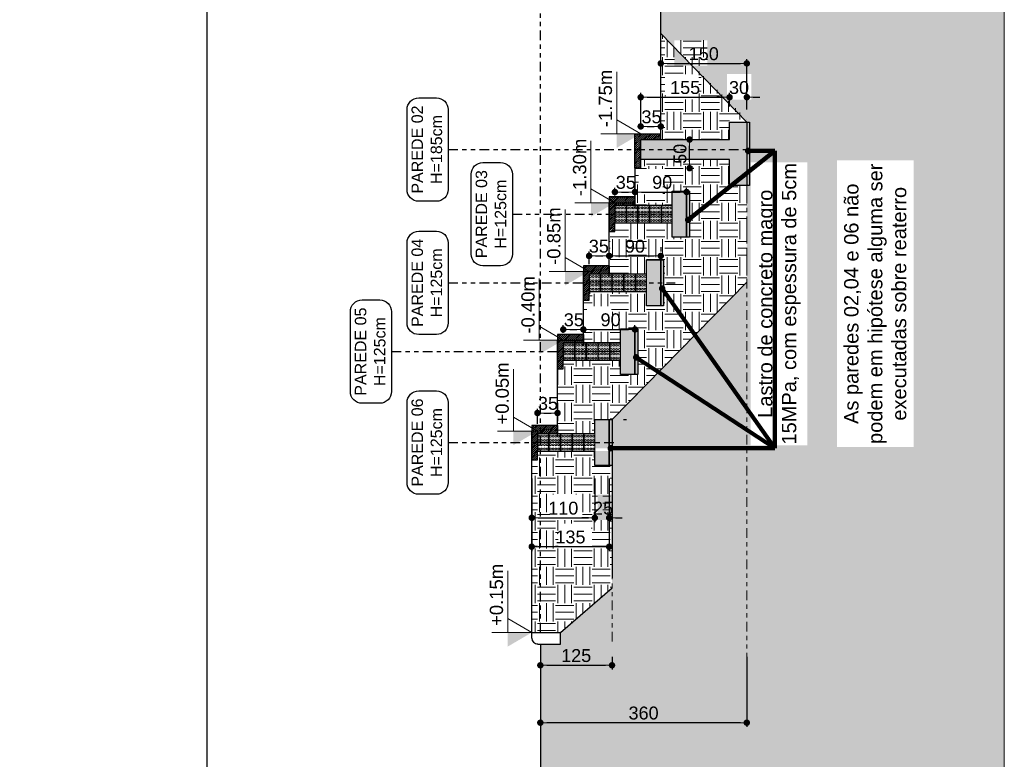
# Model space of a CAD drawing. Header units: millimetres. Extents: x 83 to 471, y -739 to 93.
# Tile 100 of 185: x 172 to 195, y -422 to -405. Entities that reach past the tile are written whole.
import ezdxf

# ---------------------------------------------------------------- set-up
doc = ezdxf.new("R2010")
doc.units = ezdxf.units.MM
doc.linetypes.add('CYPE_RAYAPUNTOPUNTO', pattern=[0.45, 0.225, -0.075, 0, -0.075, 0, -0.075])
for name, color, linetype, lineweight in [('.', 7, 'Continuous', 5), ('__MAGNUS.Cota', 30, 'Continuous', 9), ('CORTE - RAMPA', 7, 'Continuous', 0), ('CORTE_COTAS_DAS_PLANTAS', 7, 'Continuous', 9), ('COTAS', 250, 'Continuous', 5), ('FUN_COTAS', 7, 'Continuous', 0), ('PECA_COMPLETA', 7, 'Continuous', 0), ('VIG_HATCH', 7, 'Continuous', 0)]:
    doc.layers.add(name, color=color, linetype=linetype, lineweight=lineweight)
doc.styles.add('Arial', font='arial.ttf')
doc.dimstyles.new('Copy of UM_75.000000', dxfattribs={"dimtxt": 0.3, "dimasz": 0.15, "dimexe": 0.1, "dimexo": 0.3, "dimgap": 0.07, "dimtad": 1, "dimdec": 0, "dimlfac": 75, "dimzin": 0, "dimdsep": 46, "dimtxsty": 'Arial', "dimblk": 'DOT', "dimcen": 0.09, "dimdle": 0.1, "dimclrd": 30, "dimclre": 30, "dimclrt": 7, "dimadec": 1, "dimazin": 2, "dimtfac": 1, "dimtdec": 0, "dimtofl": 0, "dimtmove": 0, "dimatfit": 3, "dimldrblk": 'DOT', "dimfxl": 1, "dimtolj": 1, "dimarcsym": 0})

# ---------------------------------------------------------------- blocks, each defined once
blk = doc.blocks.new('_DOT')
at = {"layer": '__MAGNUS.Cota', "linetype": 'ByBlock'}
blk.add_line((-0.5, 0), (-1, 0), dxfattribs=at)
at = {"layer": '__MAGNUS.Cota', "linetype": 'ByBlock', "const_width": 0.5}
blk.add_lwpolyline([(-0.25, 0, 1), (0.25, 0, 1)], format="xyb", close=True, dxfattribs=at)
blk = doc.blocks.new('*D5166')
at = {"color": 30, "lineweight": -2}
for p, q in [((7.742, 13.408), (7.742, 13.113)), ((9.408, 13.408), (9.408, 13.113)), ((7.892, 13.213), (9.258, 13.213))]:
    blk.add_line(p, q, dxfattribs=at)
at = {"layer": 'Defpoints', "color": 0}
for p in [(7.742, 13.708), (9.408, 13.708), (9.408, 13.213)]:
    blk.add_point(p, dxfattribs=at)
at = {"color": 30, "linetype": 'ByBlock', "lineweight": -2, "xscale": 0.15, "yscale": 0.15, "zscale": 0.15, "rotation": 180}
blk.add_blockref('_DOT', (7.742, 13.213), dxfattribs=at)
at = {"color": 30, "linetype": 'ByBlock', "lineweight": -2, "xscale": 0.15, "yscale": 0.15, "zscale": 0.15}
blk.add_blockref('_DOT', (9.408, 13.213), dxfattribs=at)
at = {"color": 7, "insert": (8.575, 13.437), "char_height": 0.3, "attachment_point": 5, "style": 'Arial'}
blk.add_mtext('\\A1;125', dxfattribs=at)
blk = doc.blocks.new('*D5167')
at = {"color": 30, "lineweight": -2}
for p, q in [((7.742, 13.408), (7.742, 11.778)), ((12.542, 13.408), (12.542, 11.778)), ((12.392, 11.878), (7.892, 11.878))]:
    blk.add_line(p, q, dxfattribs=at)
at = {"layer": 'Defpoints', "color": 0}
for p in [(7.742, 13.708), (12.542, 13.708), (7.742, 11.878)]:
    blk.add_point(p, dxfattribs=at)
at = {"color": 30, "linetype": 'ByBlock', "lineweight": -2, "xscale": 0.15, "yscale": 0.15, "zscale": 0.15, "rotation": 180}
blk.add_blockref('_DOT', (7.742, 11.878), dxfattribs=at)
at = {"color": 30, "linetype": 'ByBlock', "lineweight": -2, "xscale": 0.15, "yscale": 0.15, "zscale": 0.15}
blk.add_blockref('_DOT', (12.542, 11.878), dxfattribs=at)
at = {"color": 7, "insert": (10.142, 12.101), "char_height": 0.3, "attachment_point": 5, "style": 'Arial'}
blk.add_mtext('\\A1;360', dxfattribs=at)
blk = doc.blocks.new('*D5168')
at = {"layer": 'COTAS', "color": 30, "lineweight": -2}
for p, q in [((7.542, 17.56), (7.542, 16.543)), ((9.008, 17.56), (9.008, 16.543)), ((7.692, 16.643), (8.858, 16.643))]:
    blk.add_line(p, q, dxfattribs=at)
at = {"layer": 'Defpoints', "color": 0}
for p in [(7.542, 17.86), (9.008, 17.86), (9.008, 16.643)]:
    blk.add_point(p, dxfattribs=at)
at = {"layer": 'COTAS', "color": 30, "linetype": 'ByBlock', "lineweight": -2, "xscale": 0.15, "yscale": 0.15, "zscale": 0.15, "rotation": 180}
blk.add_blockref('_DOT', (7.542, 16.643), dxfattribs=at)
at = {"layer": 'COTAS', "color": 30, "linetype": 'ByBlock', "lineweight": -2, "xscale": 0.15, "yscale": 0.15, "zscale": 0.15}
blk.add_blockref('_DOT', (9.008, 16.643), dxfattribs=at)
at = {"layer": 'COTAS', "color": 7, "insert": (8.275, 16.866), "char_height": 0.3, "attachment_point": 5, "style": 'Arial'}
blk.add_mtext('\\A1;110', dxfattribs=at)
blk = doc.blocks.new('*D5169')
at = {"layer": 'COTAS', "color": 30, "lineweight": -2}
for p, q in [((9.008, 17.56), (9.008, 16.543)), ((9.342, 17.56), (9.342, 16.543)), ((8.858, 16.643), (8.708, 16.643)), ((9.492, 16.643), (9.642, 16.643))]:
    blk.add_line(p, q, dxfattribs=at)
at = {"layer": 'Defpoints', "color": 0}
for p in [(9.008, 17.86), (9.342, 17.86), (9.342, 16.643)]:
    blk.add_point(p, dxfattribs=at)
at = {"layer": 'COTAS', "color": 30, "linetype": 'ByBlock', "lineweight": -2, "xscale": 0.15, "yscale": 0.15, "zscale": 0.15}
blk.add_blockref('_DOT', (9.008, 16.643), dxfattribs=at)
at = {"layer": 'COTAS', "color": 30, "linetype": 'ByBlock', "lineweight": -2, "xscale": 0.15, "yscale": 0.15, "zscale": 0.15, "rotation": 180}
blk.add_blockref('_DOT', (9.342, 16.643), dxfattribs=at)
at = {"layer": 'COTAS', "color": 7, "insert": (9.2, 16.866), "char_height": 0.3, "attachment_point": 5, "style": 'Arial'}
blk.add_mtext('\\A1;25', dxfattribs=at)
blk = doc.blocks.new('*D5170')
at = {"layer": 'COTAS', "color": 30, "lineweight": -2}
for p, q in [((10.075, 25.741), (10.075, 26.525)), ((10.225, 26.425), (11.992, 26.425)), ((12.142, 26.208), (12.142, 26.525))]:
    blk.add_line(p, q, dxfattribs=at)
at = {"layer": 'Defpoints', "color": 0}
for p in [(12.142, 26.425), (12.142, 25.908), (10.075, 25.441)]:
    blk.add_point(p, dxfattribs=at)
at = {"layer": 'COTAS', "color": 30, "linetype": 'ByBlock', "lineweight": -2, "xscale": 0.15, "yscale": 0.15, "zscale": 0.15, "rotation": 180}
blk.add_blockref('_DOT', (10.075, 26.425), dxfattribs=at)
at = {"layer": 'COTAS', "color": 30, "linetype": 'ByBlock', "lineweight": -2, "xscale": 0.15, "yscale": 0.15, "zscale": 0.15}
blk.add_blockref('_DOT', (12.142, 26.425), dxfattribs=at)
at = {"layer": 'COTAS', "color": 7, "insert": (11.108, 26.648), "char_height": 0.3, "attachment_point": 5, "style": 'Arial'}
blk.add_mtext('\\A1;155', dxfattribs=at)
blk = doc.blocks.new('*D5171')
at = {"layer": 'COTAS', "color": 30, "lineweight": -2}
for p, q in [((11.992, 26.425), (11.842, 26.425)), ((12.142, 26.208), (12.142, 26.525)), ((12.542, 26.141), (12.542, 26.525)), ((12.692, 26.425), (12.842, 26.425))]:
    blk.add_line(p, q, dxfattribs=at)
at = {"layer": 'Defpoints', "color": 0}
for p in [(12.542, 26.425), (12.142, 25.908), (12.542, 25.841)]:
    blk.add_point(p, dxfattribs=at)
at = {"layer": 'COTAS', "color": 30, "linetype": 'ByBlock', "lineweight": -2, "xscale": 0.15, "yscale": 0.15, "zscale": 0.15}
blk.add_blockref('_DOT', (12.142, 26.425), dxfattribs=at)
at = {"layer": 'COTAS', "color": 30, "linetype": 'ByBlock', "lineweight": -2, "xscale": 0.15, "yscale": 0.15, "zscale": 0.15, "rotation": 180}
blk.add_blockref('_DOT', (12.542, 26.425), dxfattribs=at)
at = {"layer": 'COTAS', "color": 7, "insert": (12.361, 26.648), "char_height": 0.3, "attachment_point": 5, "style": 'Arial'}
blk.add_mtext('\\A1;30', dxfattribs=at)
blk = doc.blocks.new('*D5172')
at = {"layer": 'COTAS', "color": 30, "lineweight": -2}
for p, q in [((10.542, 27.161), (10.542, 27.312)), ((12.542, 26.141), (12.542, 27.312)), ((10.692, 27.212), (12.392, 27.212))]:
    blk.add_line(p, q, dxfattribs=at)
at = {"layer": 'Defpoints', "color": 0}
for p in [(12.542, 27.212), (10.542, 26.861), (12.542, 25.841)]:
    blk.add_point(p, dxfattribs=at)
at = {"layer": 'COTAS', "color": 30, "linetype": 'ByBlock', "lineweight": -2, "xscale": 0.15, "yscale": 0.15, "zscale": 0.15, "rotation": 180}
blk.add_blockref('_DOT', (10.542, 27.212), dxfattribs=at)
at = {"layer": 'COTAS', "color": 30, "linetype": 'ByBlock', "lineweight": -2, "xscale": 0.15, "yscale": 0.15, "zscale": 0.15}
blk.add_blockref('_DOT', (12.542, 27.212), dxfattribs=at)
at = {"layer": 'COTAS', "color": 7, "insert": (11.542, 27.435), "char_height": 0.3, "attachment_point": 5, "style": 'Arial'}
blk.add_mtext('\\A1;150', dxfattribs=at)
blk = doc.blocks.new('*D5173')
at = {"layer": 'COTAS', "color": 30, "lineweight": -2}
for p, q in [((9.342, 17.56), (9.342, 15.871)), ((7.542, 17.16), (7.542, 15.871)), ((9.192, 15.971), (7.692, 15.971))]:
    blk.add_line(p, q, dxfattribs=at)
at = {"layer": 'Defpoints', "color": 0}
for p in [(9.342, 17.86), (7.542, 17.46), (7.542, 15.971)]:
    blk.add_point(p, dxfattribs=at)
at = {"layer": 'COTAS', "color": 30, "linetype": 'ByBlock', "lineweight": -2, "xscale": 0.15, "yscale": 0.15, "zscale": 0.15, "rotation": 180}
blk.add_blockref('_DOT', (7.542, 15.971), dxfattribs=at)
at = {"layer": 'COTAS', "color": 30, "linetype": 'ByBlock', "lineweight": -2, "xscale": 0.15, "yscale": 0.15, "zscale": 0.15}
blk.add_blockref('_DOT', (9.342, 15.971), dxfattribs=at)
at = {"layer": 'COTAS', "color": 7, "insert": (8.442, 16.195), "char_height": 0.3, "attachment_point": 5, "style": 'Arial'}
blk.add_mtext('\\A1;135', dxfattribs=at)
blk = doc.blocks.new('*D5174')
at = {"layer": 'COTAS', "color": 30, "lineweight": -2}
for p, q in [((9.942, 24.138), (9.942, 24.32)), ((11.142, 24.138), (11.142, 24.32)), ((10.092, 24.22), (10.992, 24.22))]:
    blk.add_line(p, q, dxfattribs=at)
at = {"layer": 'Defpoints', "color": 0}
for p in [(11.142, 24.22), (9.942, 23.838), (11.142, 23.838)]:
    blk.add_point(p, dxfattribs=at)
at = {"layer": 'COTAS', "color": 30, "linetype": 'ByBlock', "lineweight": -2, "xscale": 0.15, "yscale": 0.15, "zscale": 0.15, "rotation": 180}
blk.add_blockref('_DOT', (9.942, 24.22), dxfattribs=at)
at = {"layer": 'COTAS', "color": 30, "linetype": 'ByBlock', "lineweight": -2, "xscale": 0.15, "yscale": 0.15, "zscale": 0.15}
blk.add_blockref('_DOT', (11.142, 24.22), dxfattribs=at)
at = {"layer": 'COTAS', "color": 7, "insert": (10.575, 24.443), "char_height": 0.3, "attachment_point": 5, "style": 'Arial'}
blk.add_mtext('\\A1;90', dxfattribs=at)
blk = doc.blocks.new('*D5175')
at = {"layer": 'COTAS', "color": 30, "lineweight": -2}
for p, q in [((8.742, 21.075), (8.742, 21.123)), ((9.942, 20.942), (9.942, 21.123)), ((8.892, 21.023), (9.792, 21.023))]:
    blk.add_line(p, q, dxfattribs=at)
at = {"layer": 'Defpoints', "color": 0}
for p in [(9.942, 21.023), (8.742, 20.775), (9.942, 20.642)]:
    blk.add_point(p, dxfattribs=at)
at = {"layer": 'COTAS', "color": 30, "linetype": 'ByBlock', "lineweight": -2, "xscale": 0.15, "yscale": 0.15, "zscale": 0.15, "rotation": 180}
blk.add_blockref('_DOT', (8.742, 21.023), dxfattribs=at)
at = {"layer": 'COTAS', "color": 30, "linetype": 'ByBlock', "lineweight": -2, "xscale": 0.15, "yscale": 0.15, "zscale": 0.15}
blk.add_blockref('_DOT', (9.942, 21.023), dxfattribs=at)
at = {"layer": 'COTAS', "color": 7, "insert": (9.375, 21.247), "char_height": 0.3, "attachment_point": 5, "style": 'Arial'}
blk.add_mtext('\\A1;90', dxfattribs=at)
blk = doc.blocks.new('*D5176')
at = {"layer": 'COTAS', "color": 30, "lineweight": -2}
for p, q in [((7.675, 18.827), (7.675, 19.18)), ((7.825, 19.08), (7.992, 19.08)), ((8.142, 18.827), (8.142, 19.18))]:
    blk.add_line(p, q, dxfattribs=at)
at = {"layer": 'Defpoints', "color": 0}
for p in [(8.142, 19.08), (7.675, 18.527), (8.142, 18.527)]:
    blk.add_point(p, dxfattribs=at)
at = {"layer": 'COTAS', "color": 30, "linetype": 'ByBlock', "lineweight": -2, "xscale": 0.15, "yscale": 0.15, "zscale": 0.15, "rotation": 180}
blk.add_blockref('_DOT', (7.675, 19.08), dxfattribs=at)
at = {"layer": 'COTAS', "color": 30, "linetype": 'ByBlock', "lineweight": -2, "xscale": 0.15, "yscale": 0.15, "zscale": 0.15}
blk.add_blockref('_DOT', (8.142, 19.08), dxfattribs=at)
at = {"layer": 'COTAS', "color": 7, "insert": (7.92, 19.303), "char_height": 0.3, "attachment_point": 5, "style": 'Arial'}
blk.add_mtext('\\A1;35', dxfattribs=at)
blk = doc.blocks.new('*D5177')
at = {"layer": 'COTAS', "color": 30, "lineweight": -2}
for p, q in [((8.275, 20.942), (8.275, 21.123)), ((8.742, 21.075), (8.742, 21.123)), ((8.425, 21.023), (8.592, 21.023))]:
    blk.add_line(p, q, dxfattribs=at)
at = {"layer": 'Defpoints', "color": 0}
for p in [(8.742, 21.023), (8.275, 20.642), (8.742, 20.775)]:
    blk.add_point(p, dxfattribs=at)
at = {"layer": 'COTAS', "color": 30, "linetype": 'ByBlock', "lineweight": -2, "xscale": 0.15, "yscale": 0.15, "zscale": 0.15, "rotation": 180}
blk.add_blockref('_DOT', (8.275, 21.023), dxfattribs=at)
at = {"layer": 'COTAS', "color": 30, "linetype": 'ByBlock', "lineweight": -2, "xscale": 0.15, "yscale": 0.15, "zscale": 0.15}
blk.add_blockref('_DOT', (8.742, 21.023), dxfattribs=at)
at = {"layer": 'COTAS', "color": 7, "insert": (8.52, 21.247), "char_height": 0.3, "attachment_point": 5, "style": 'Arial'}
blk.add_mtext('\\A1;35', dxfattribs=at)
blk = doc.blocks.new('*D5178')
at = {"layer": 'COTAS', "color": 30, "lineweight": -2}
for p, q in [((8.875, 22.54), (8.875, 22.834)), ((9.025, 22.734), (9.192, 22.734)), ((9.342, 22.54), (9.342, 22.834))]:
    blk.add_line(p, q, dxfattribs=at)
at = {"layer": 'Defpoints', "color": 0}
for p in [(9.342, 22.734), (8.875, 22.24), (9.342, 22.24)]:
    blk.add_point(p, dxfattribs=at)
at = {"layer": 'COTAS', "color": 30, "linetype": 'ByBlock', "lineweight": -2, "xscale": 0.15, "yscale": 0.15, "zscale": 0.15, "rotation": 180}
blk.add_blockref('_DOT', (8.875, 22.734), dxfattribs=at)
at = {"layer": 'COTAS', "color": 30, "linetype": 'ByBlock', "lineweight": -2, "xscale": 0.15, "yscale": 0.15, "zscale": 0.15}
blk.add_blockref('_DOT', (9.342, 22.734), dxfattribs=at)
at = {"layer": 'COTAS', "color": 7, "insert": (9.102, 22.958), "char_height": 0.3, "attachment_point": 5, "style": 'Arial'}
blk.add_mtext('\\A1;35', dxfattribs=at)
blk = doc.blocks.new('*D5179')
at = {"layer": 'COTAS', "color": 30, "lineweight": -2}
for p, q in [((9.475, 24.138), (9.475, 24.32)), ((9.942, 24.271), (9.942, 24.32)), ((9.625, 24.22), (9.792, 24.22))]:
    blk.add_line(p, q, dxfattribs=at)
at = {"layer": 'Defpoints', "color": 0}
for p in [(9.942, 24.22), (9.475, 23.838), (9.942, 23.971)]:
    blk.add_point(p, dxfattribs=at)
at = {"layer": 'COTAS', "color": 30, "linetype": 'ByBlock', "lineweight": -2, "xscale": 0.15, "yscale": 0.15, "zscale": 0.15, "rotation": 180}
blk.add_blockref('_DOT', (9.475, 24.22), dxfattribs=at)
at = {"layer": 'COTAS', "color": 30, "linetype": 'ByBlock', "lineweight": -2, "xscale": 0.15, "yscale": 0.15, "zscale": 0.15}
blk.add_blockref('_DOT', (9.942, 24.22), dxfattribs=at)
at = {"layer": 'COTAS', "color": 7, "insert": (9.728, 24.443), "char_height": 0.3, "attachment_point": 5, "style": 'Arial'}
blk.add_mtext('\\A1;35', dxfattribs=at)
blk = doc.blocks.new('*D5180')
at = {"layer": 'COTAS', "color": 30, "lineweight": -2}
for p, q in [((10.075, 25.741), (10.075, 25.845)), ((10.225, 25.745), (10.392, 25.745)), ((10.542, 25.741), (10.542, 25.845))]:
    blk.add_line(p, q, dxfattribs=at)
at = {"layer": 'Defpoints', "color": 0}
for p in [(10.542, 25.745), (10.075, 25.441), (10.542, 25.441)]:
    blk.add_point(p, dxfattribs=at)
at = {"layer": 'COTAS', "color": 30, "linetype": 'ByBlock', "lineweight": -2, "xscale": 0.15, "yscale": 0.15, "zscale": 0.15, "rotation": 180}
blk.add_blockref('_DOT', (10.075, 25.745), dxfattribs=at)
at = {"layer": 'COTAS', "color": 30, "linetype": 'ByBlock', "lineweight": -2, "xscale": 0.15, "yscale": 0.15, "zscale": 0.15}
blk.add_blockref('_DOT', (10.542, 25.745), dxfattribs=at)
at = {"layer": 'COTAS', "color": 7, "insert": (10.326, 25.968), "char_height": 0.3, "attachment_point": 5, "style": 'Arial'}
blk.add_mtext('\\A1;35', dxfattribs=at)
blk = doc.blocks.new('*D5181')
at = {"layer": 'COTAS', "color": 30, "lineweight": -2}
for p, q in [((11.175, 25.441), (11.312, 25.441)), ((11.212, 24.925), (11.212, 25.291)), ((11.175, 24.775), (11.312, 24.775))]:
    blk.add_line(p, q, dxfattribs=at)
at = {"layer": 'Defpoints', "color": 0}
for p in [(10.875, 25.441), (11.212, 25.441), (10.875, 24.775)]:
    blk.add_point(p, dxfattribs=at)
at = {"layer": 'COTAS', "color": 30, "linetype": 'ByBlock', "lineweight": -2, "xscale": 0.15, "yscale": 0.15, "zscale": 0.15}
for p, rotation in [((11.212, 25.441), 90), ((11.212, 24.775), 270)]:
    blk.add_blockref('_DOT', p, dxfattribs=dict(at, rotation=rotation))
at = {"layer": 'COTAS', "color": 7, "insert": (10.989, 25.108), "char_height": 0.3, "attachment_point": 5, "rotation": 90, "style": 'Arial'}
blk.add_mtext('\\A1;50', dxfattribs=at)
blk = doc.blocks.new('G$C27B5013C')
at = {"lineweight": 5}
for p, q in [((-0.805, 0), (-0.805, -0.15)), ((-0.8, 0), (-0.8, -0.15)), ((-0.795, 0), (-0.795, -0.15)), ((-0.605, 0), (-0.605, -0.15)), ((-0.6, 0), (-0.6, -0.15)), ((-0.595, 0), (-0.595, -0.15)), ((-0.4, 0), (-0.4, -0.15)), ((-0.4, 0), (-0.4, -0.15)), ((-0.4, 0), (-0.4, -0.15)), ((-0.395, 0), (-0.395, -0.15)), ((-0.39, 0), (-0.39, -0.15)), ((-0.195, 0), (-0.195, -0.15)), ((-0.195, 0), (-0.195, -0.15)), ((-0.195, 0), (-0.195, -0.15)), ((-0.19, 0), (-0.19, -0.15)), ((-0.185, 0), (-0.185, -0.15)), ((-0.805, -0.15), (-0.805, -0.3)), ((-0.8, -0.15), (-0.8, -0.3)), ((-0.795, -0.15), (-0.795, -0.3)), ((-0.605, -0.15), (-0.605, -0.3)), ((-0.6, -0.15), (-0.6, -0.3)), ((-0.595, -0.15), (-0.595, -0.3)), ((-0.4, -0.15), (-0.4, -0.3)), ((-0.4, -0.15), (-0.4, -0.3)), ((-0.4, -0.15), (-0.4, -0.3)), ((-0.395, -0.15), (-0.395, -0.3)), ((-0.39, -0.15), (-0.39, -0.3)), ((-0.195, -0.15), (-0.195, -0.3)), ((-0.195, -0.15), (-0.195, -0.3)), ((-0.195, -0.15), (-0.195, -0.3)), ((-0.19, -0.15), (-0.19, -0.3)), ((-0.185, -0.15), (-0.185, -0.3))]:
    blk.add_line(p, q, dxfattribs=at)
for points in [[(-1, 0), (0, 0), (0, -0.15), (-1, -0.15)], [(-1, -0.15), (0, -0.15), (0, -0.3), (-1, -0.3)]]:
    blk.add_lwpolyline(points, close=True, dxfattribs=at)
for centre in [(-0.974, -0.038), (-0.974, -0.112), (-0.974, -0.188), (-0.927, -0.038), (-0.927, -0.112), (-0.927, -0.188), (-0.879, -0.038), (-0.879, -0.112), (-0.879, -0.188), (-0.831, -0.038), (-0.831, -0.112), (-0.831, -0.188), (-0.774, -0.038), (-0.774, -0.112), (-0.774, -0.188), (-0.727, -0.038), (-0.727, -0.112), (-0.727, -0.188), (-0.679, -0.038), (-0.679, -0.112), (-0.679, -0.188), (-0.631, -0.038), (-0.631, -0.112), (-0.631, -0.188), (-0.574, -0.038), (-0.574, -0.112), (-0.574, -0.188), (-0.527, -0.038), (-0.527, -0.112), (-0.527, -0.188), (-0.479, -0.038), (-0.479, -0.112), (-0.479, -0.188), (-0.431, -0.038), (-0.431, -0.112), (-0.431, -0.188), (-0.369, -0.038), (-0.369, -0.112), (-0.369, -0.188), (-0.322, -0.038), (-0.322, -0.112), (-0.322, -0.188), (-0.274, -0.038), (-0.274, -0.112), (-0.274, -0.188), (-0.226, -0.038), (-0.226, -0.112), (-0.226, -0.188), (-0.164, -0.038), (-0.164, -0.112), (-0.164, -0.188), (-0.117, -0.038), (-0.117, -0.112), (-0.117, -0.188), (-0.069, -0.038), (-0.069, -0.112), (-0.069, -0.188), (-0.021, -0.038), (-0.021, -0.112), (-0.021, -0.188), (-0.974, -0.262), (-0.927, -0.262), (-0.879, -0.262), (-0.831, -0.262), (-0.774, -0.262), (-0.727, -0.262), (-0.679, -0.262), (-0.631, -0.262), (-0.574, -0.262), (-0.527, -0.262), (-0.479, -0.262), (-0.431, -0.262), (-0.369, -0.262), (-0.322, -0.262), (-0.274, -0.262), (-0.226, -0.262), (-0.164, -0.262), (-0.117, -0.262), (-0.069, -0.262), (-0.021, -0.262)]:
    blk.add_circle(centre, 0.0164, dxfattribs=at)
blk = doc.blocks.new('G$CD2CF6E9E')
for p, q in [((0.35, 0.2), (0.35, 0.05)), ((1, 0.05), (1, 0.3)), ((1, 0.3), (1.25, 0.3)), ((1.25, 0.3), (1.25, -0.5)), ((0, -0.4), (0, -0.25)), ((1, -0.5), (1, -0.25)), ((1.25, -0.5), (1, -0.5))]:
    blk.add_line(p, q)
for points in [[(0.35, 0.2), (-0.1, 0.2), (-0.1, -0.4), (0, -0.4)], [(1, 0.05), (0, 0.05), (0, -0.25), (1, -0.25)]]:
    blk.add_lwpolyline(points)
blk.add_lwpolyline([(1.25, -0.5), (1.25, 0.3), (1.3, 0.3), (1.3, -0.5)], close=True)
blk.add_blockref('G$C27B5013C', (1, 0.05))
blk = doc.blocks.new('*D5182')
at = {"layer": 'COTAS', "color": 30, "lineweight": -2}
for p, q in [((10.542, 22.94), (10.542, 22.834)), ((9.342, 22.54), (9.342, 22.834)), ((9.492, 22.734), (10.392, 22.734))]:
    blk.add_line(p, q, dxfattribs=at)
at = {"layer": 'Defpoints', "color": 0}
for p in [(10.542, 22.734), (10.542, 22.64), (9.342, 22.24)]:
    blk.add_point(p, dxfattribs=at)
at = {"layer": 'COTAS', "color": 30, "linetype": 'ByBlock', "lineweight": -2, "xscale": 0.15, "yscale": 0.15, "zscale": 0.15, "rotation": 180}
blk.add_blockref('_DOT', (9.342, 22.734), dxfattribs=at)
at = {"layer": 'COTAS', "color": 30, "linetype": 'ByBlock', "lineweight": -2, "xscale": 0.15, "yscale": 0.15, "zscale": 0.15}
blk.add_blockref('_DOT', (10.542, 22.734), dxfattribs=at)
at = {"layer": 'COTAS', "color": 7, "insert": (9.942, 22.958), "char_height": 0.3, "attachment_point": 5, "style": 'Arial'}
blk.add_mtext('\\A1;90', dxfattribs=at)
blk = doc.blocks.new('G$C706CCFBA')
at = {"lineweight": 5}
for p, q in [((-1, 0), (-1, -0.15)), ((-0.805, 0), (-0.805, -0.15)), ((-0.8, 0), (-0.8, -0.15)), ((-0.795, 0), (-0.795, -0.15)), ((-0.605, 0), (-0.605, -0.15)), ((-0.6, 0), (-0.6, -0.15)), ((-0.595, 0), (-0.595, -0.15)), ((-0.4, 0), (-0.4, -0.15)), ((-0.4, 0), (-0.4, -0.15)), ((-0.395, 0), (-0.395, -0.15)), ((-0.39, 0), (-0.39, -0.15)), ((-0.195, 0), (-0.195, -0.15)), ((-0.195, 0), (-0.195, -0.15)), ((-0.19, 0), (-0.19, -0.15)), ((-0.185, 0), (-0.185, -0.15))]:
    blk.add_line(p, q, dxfattribs=at)
blk.add_lwpolyline([(-1, 0), (0, 0), (0, -0.15), (-1, -0.15)], close=True, dxfattribs=at)
for centre in [(-0.974, -0.038), (-0.974, -0.112), (-0.927, -0.038), (-0.927, -0.112), (-0.879, -0.038), (-0.879, -0.112), (-0.831, -0.038), (-0.831, -0.112), (-0.774, -0.038), (-0.774, -0.112), (-0.727, -0.038), (-0.727, -0.112), (-0.679, -0.038), (-0.679, -0.112), (-0.631, -0.038), (-0.631, -0.112), (-0.574, -0.038), (-0.574, -0.112), (-0.527, -0.038), (-0.527, -0.112), (-0.479, -0.038), (-0.479, -0.112), (-0.431, -0.038), (-0.431, -0.112), (-0.369, -0.038), (-0.369, -0.112), (-0.322, -0.038), (-0.322, -0.112), (-0.274, -0.038), (-0.274, -0.112), (-0.226, -0.038), (-0.226, -0.112), (-0.164, -0.038), (-0.164, -0.112), (-0.117, -0.038), (-0.117, -0.112), (-0.069, -0.038), (-0.069, -0.112), (-0.021, -0.038), (-0.021, -0.112)]:
    blk.add_circle(centre, 0.0164, dxfattribs=at)
blk = doc.blocks.new('G$C6823C163')
for p, q in [((1, 13.001), (1, 13.176)), ((1, 13.176), (1.25, 13.176)), ((1.25, 13.176), (1.25, 12.626)), ((1, 12.626), (1, 12.801)), ((1.25, 12.626), (1, 12.626)), ((1, 5.601), (1, 5.776)), ((1, 5.776), (1.25, 5.776)), ((1.25, 5.776), (1.25, 5.226)), ((1, 5.226), (1, 5.401)), ((1.25, 5.226), (1, 5.226))]:
    blk.add_line(p, q)
for points in [[(0.35, 13.201), (-0.1, 13.201), (-0.1, 12.601), (0.35, 12.601)], [(1, 13.051), (0, 13.051), (0, 12.751), (1, 12.751)], [(0.35, 5.801), (-0.1, 5.801), (-0.1, 5.201), (0.35, 5.201)], [(1, 5.651), (0, 5.651), (0, 5.351), (1, 5.351)]]:
    blk.add_lwpolyline(points)
for points in [[(1.25, 12.626), (1.25, 13.176), (1.3, 13.176), (1.3, 12.626)], [(1.25, 5.226), (1.25, 5.776), (1.3, 5.776), (1.3, 5.226)], [(1.85, -0.8), (1.55, -0.8), (1.55, -0.35), (0, -0.35), (0, 0), (1.55, 0), (1.55, 0.3), (1.85, 0.3), (1.85, 0.1), (1.85, -0.5)]]:
    blk.add_lwpolyline(points, close=True)
for name, p in [('G$C706CCFBA', (1, 13.051)), ('G$C706CCFBA', (1, 12.901)), ('G$C706CCFBA', (1, 5.651)), ('G$C706CCFBA', (1, 5.501)), ('G$CD2CF6E9E', (-0.45, -1.203)), ('G$CD2CF6E9E', (-0.9, -2.401)), ('G$CD2CF6E9E', (-1.35, -3.6)), ('G$CD2CF6E9E', (-1.8, -5.186))]:
    blk.add_blockref(name, p)
blk = doc.blocks.new('CORTEA-A')
at = {"layer": '.', "true_color": 0x939598}
h = blk.add_hatch(dxfattribs=at)
h.set_pattern_fill('EARTH', color=252, scale=0.1333)
h.paths.add_polyline_path([(18.528, 61.143), (18.528, 0), (7.542, 0), (7.542, 3.243), (8.208, 3.243), (7.742, 3.51), (7.742, 13.708), (8.208, 13.708), (8.208, 13.975), (9.408, 15.018), (9.408, 17.86), (9.408, 17.86), (9.408, 18.927), (9.408, 18.927), (12.542, 22.127), (12.542, 24.375), (12.608, 24.375), (12.608, 25.842), (12.542, 25.842), (10.542, 27.908), (10.542, 32.442), (11.408, 32.442), (11.408, 32.376), (11.875, 32.375), (11.875, 33.176), (11.408, 33.176), (11.408, 32.909), (10.542, 32.909), (10.542, 42.309), (11.408, 42.309), (11.408, 42.242), (11.875, 42.242), (11.875, 43.042), (11.408, 43.042), (11.408, 42.775), (10.542, 42.775), (10.542, 56.66), (11.008, 60.631), (11.008, 61.143), (18.528, 61.143)], is_closed=False)
h.paths.add_polyline_path([(10.225, 31.947), (10.991, 31.947), (10.991, 31.354), (10.225, 31.354)])
h.paths.add_polyline_path([(9.072, 17.183), (9.408, 17.183), (9.408, 16.59), (9.072, 16.59)])
h.paths.add_polyline_path([(10.857, 27.751), (11.626, 27.751), (11.626, 27.158), (10.857, 27.158)])
h.paths.add_polyline_path([(12.078, 26.965), (12.644, 26.965), (12.644, 26.371), (12.078, 26.371)], flags=16)
h.paths.add_polyline_path([(10.542, 44.179), (10.991, 44.179), (10.991, 43.586), (10.542, 43.586)], flags=16)
h.paths.add_polyline_path([(12.635, 34.284), (12.635, 40.867), (13.951, 40.867), (13.951, 34.284)], flags=16)
h.paths.add_polyline_path([(12.635, 18.33), (12.635, 24.912), (13.951, 24.912), (13.951, 18.33)], flags=16)
h.paths.add_polyline_path([(10.624, 34.314), (11.193, 34.314), (11.193, 33.722), (10.624, 33.722)], flags=16)
h.paths.add_polyline_path([(10.624, 41.645), (11.193, 41.645), (11.193, 41.053), (10.624, 41.053)], flags=16)
h.paths.add_polyline_path([(14.637, 18.288), (14.637, 24.954), (16.424, 24.954), (16.424, 18.288)], flags=16)
at = {"layer": '.'}
h = blk.add_hatch(dxfattribs=at)
h.set_pattern_fill('ANSI31', color=256, scale=0.01)
h.paths.add_polyline_path([(10.075, 25.175), (10.075, 25.442), (10.542, 25.442), (10.542, 25.575), (9.942, 25.575), (9.942, 25.175), (10.075, 25.175)], is_closed=False)
h.paths.add_polyline_path([(10.075, 24.775), (10.075, 25.175), (9.942, 25.175), (9.942, 24.775), (10.075, 24.775)], is_closed=False)
h.paths.add_polyline_path([(9.942, 32.642), (10.075, 32.642), (10.075, 32.976), (10.542, 32.976), (10.542, 33.176), (9.942, 33.176), (9.942, 32.642)], is_closed=False)
h.paths.add_polyline_path([(10.075, 32.642), (9.942, 32.642), (9.942, 32.376), (10.542, 32.376), (10.542, 32.576), (10.075, 32.576), (10.075, 32.642)], is_closed=False)
h.paths.add_polyline_path([(9.942, 43.043), (9.942, 42.509), (10.075, 42.509), (10.075, 42.775), (10.542, 42.775), (10.542, 43.043), (9.942, 43.043)], is_closed=False)
h.paths.add_polyline_path([(10.075, 42.509), (9.942, 42.509), (9.942, 42.243), (10.542, 42.243), (10.542, 42.443), (10.075, 42.443), (10.075, 42.509)], is_closed=False)
h.paths.add_polyline_path([(9.475, 23.905), (9.942, 23.905), (9.942, 24.105), (9.342, 24.105), (9.342, 23.305), (9.475, 23.305), (9.475, 23.905)], is_closed=False)
h.paths.add_polyline_path([(9.342, 22.307), (9.342, 22.507), (8.742, 22.507), (8.742, 21.974), (8.875, 21.974), (8.875, 22.307), (9.342, 22.307)], is_closed=False)
h.paths.add_polyline_path([(8.742, 21.974), (8.742, 21.707), (8.875, 21.707), (8.875, 21.974), (8.742, 21.974)], is_closed=False)
h.paths.add_polyline_path([(8.275, 20.708), (8.742, 20.708), (8.742, 20.908), (8.142, 20.908), (8.142, 20.375), (8.275, 20.375), (8.275, 20.708)], is_closed=False)
h.paths.add_polyline_path([(8.275, 20.375), (8.142, 20.375), (8.142, 20.108), (8.275, 20.108), (8.275, 20.375)], is_closed=False)
h.paths.add_polyline_path([(7.742, 18.793), (7.742, 18.593), (8.142, 18.593), (8.142, 18.793), (7.742, 18.793)], is_closed=False)
h.paths.add_polyline_path([(7.742, 18.593), (7.742, 18.793), (7.542, 18.793), (7.542, 18.26), (7.675, 18.26), (7.675, 18.593), (7.742, 18.593)], is_closed=False)
h.paths.add_polyline_path([(7.542, 18.26), (7.542, 17.993), (7.675, 17.993), (7.675, 18.26), (7.542, 18.26)], is_closed=False)
at = {"layer": '.', "true_color": 0x656565}
h = blk.add_hatch(color=251, dxfattribs=at)
h.dxf.hatch_style = 1
h.paths.add_polyline_path([(11.808, 43.009), (11.742, 43.009), (11.742, 42.276), (11.808, 42.276), (11.808, 43.009)], is_closed=False)
h.paths.add_polyline_path([(11.808, 33.143), (11.742, 33.143), (11.742, 32.409), (11.808, 32.409), (11.808, 33.143)], is_closed=False)
h.paths.add_polyline_path([(12.608, 25.842), (12.542, 25.842), (12.542, 24.375), (12.608, 24.375), (12.608, 25.842)], is_closed=False)
h.paths.add_polyline_path([(10.542, 21.574), (10.609, 21.574), (10.608, 22.64), (10.542, 22.64), (10.542, 21.574)], is_closed=False)
h.paths.add_polyline_path([(9.342, 17.86), (9.408, 17.86), (9.408, 18.927), (9.342, 18.927), (9.342, 17.86)], is_closed=False)
h.paths.add_polyline_path([(11.141, 24.238), (11.208, 24.238), (11.209, 23.172), (11.142, 23.172), (11.141, 24.238)], is_closed=False)
h.paths.add_polyline_path([(9.942, 19.975), (10.009, 19.975), (10.008, 21.042), (9.941, 21.042), (9.942, 19.975)], is_closed=False)
at = {"layer": '.', "true_color": 0x760505}
h = blk.add_hatch(dxfattribs=at)
h.set_pattern_fill('EARTH', color=16, scale=0.066667)
h.set_pattern_definition([(0, (-244.7504, -14.0911), (0.4233333, 0.4233333), [0.4233333, -0.4233333]), (0, (-244.7504, -13.93234), (0.4233333, 0.4233333), [0.4233333, -0.4233333]), (0, (-244.7504, -13.7736), (0.4233333, 0.4233333), [0.4233333, -0.4233333]), (90, (-244.6975, -13.72067), (-0.4233333, 0.4233333), [0.4233333, -0.4233333]), (90, (-244.53874, -13.72067), (-0.4233333, 0.4233333), [0.4233333, -0.4233333]), (90, (-244.38, -13.72067), (-0.4233333, 0.4233333), [0.4233333, -0.4233333])])
h.paths.add_polyline_path([(10.542, 27.908), (10.542, 25.441), (12.142, 25.441), (12.142, 25.908), (12.542, 25.908), (10.542, 27.908)], is_closed=False)
h.paths.add_polyline_path([(9.342, 23.305), (9.342, 22.307), (10.208, 22.307), (10.208, 22.64), (12.542, 22.64), (12.542, 24.375), (12.142, 24.375), (12.142, 24.975), (10.075, 24.975), (10.075, 24.775), (9.942, 24.775), (9.942, 23.905), (10.808, 23.905), (10.808, 24.238), (11.208, 24.238), (11.208, 23.171), (10.808, 23.171), (10.808, 23.505), (9.475, 23.505), (9.475, 23.305), (9.342, 23.305)], is_closed=False)
h.paths.add_polyline_path([(8.142, 18.593), (9.008, 18.593), (9.008, 18.927), (9.408, 18.927), (12.542, 22.127), (12.542, 22.64), (10.608, 22.64), (10.608, 21.574), (10.208, 21.574), (10.208, 21.907), (8.875, 21.907), (8.875, 21.707), (8.742, 21.707), (8.742, 20.708), (9.608, 20.708), (9.608, 21.042), (10.008, 21.042), (10.008, 19.975), (9.608, 19.975), (9.608, 20.308), (8.275, 20.308), (8.275, 20.108), (8.142, 20.108), (8.142, 18.593)], is_closed=False)
h.paths.add_polyline_path([(8.208, 13.975), (9.408, 15.018), (9.408, 17.86), (9.008, 17.86), (9.008, 18.193), (7.675, 18.193), (7.675, 17.993), (7.542, 17.993), (7.542, 13.975), (8.208, 13.975)], is_closed=False)
h.paths.add_polyline_path([(9.072, 17.183), (9.196, 17.183), (9.196, 16.59), (9.072, 16.59)], flags=16)
h.paths.add_polyline_path([(10.857, 27.751), (11.626, 27.751), (11.626, 27.158), (10.857, 27.158)])
h.paths.add_polyline_path([(10.024, 24.758), (10.593, 24.758), (10.593, 24.166), (10.024, 24.166)], flags=16)
h.paths.add_polyline_path([(8.824, 21.562), (9.393, 21.562), (9.393, 20.97), (8.824, 20.97)], flags=16)
h.paths.add_polyline_path([(7.959, 17.183), (8.725, 17.183), (8.725, 16.59), (7.959, 16.59)], flags=16)
h.paths.add_polyline_path([(8.159, 16.511), (8.925, 16.511), (8.925, 15.918), (8.159, 15.918)], flags=16)
h.paths.add_polyline_path([(10.657, 26.964), (11.426, 26.964), (11.426, 26.371), (10.657, 26.371)], flags=16)
at = {"true_color": 0xe8e6e3}
h = blk.add_hatch(color=254, dxfattribs=at)
h.dxf.hatch_style = 1
h.paths.add_polyline_path([(9.342, 18.193), (9.342, 18.927), (9.008, 18.927), (9.008, 18.593), (7.675, 18.593), (7.675, 18.193), (9.342, 18.193)], is_closed=False)
h.paths.add_polyline_path([(9.342, 18.26), (7.675, 18.26), (7.675, 18.383), (9.008, 18.383), (9.008, 17.86), (9.342, 17.86), (9.342, 18.26)], is_closed=False)
at = {"layer": 'COTAS'}
h = blk.add_hatch(color=256, dxfattribs=at)
h.dxf.hatch_style = 1
h.paths.add_polyline_path([(9.518, 25.248), (10.075, 25.575), (9.518, 25.575), (9.518, 25.248)])
h = blk.add_hatch(color=256, dxfattribs=at)
h.dxf.hatch_style = 1
h.paths.add_polyline_path([(8.918, 23.645), (9.475, 23.971), (8.918, 23.971), (8.918, 23.645)])
h = blk.add_hatch(color=256, dxfattribs=at)
h.dxf.hatch_style = 1
h.paths.add_polyline_path([(8.318, 22.047), (8.875, 22.374), (8.318, 22.374), (8.318, 22.047)])
h = blk.add_hatch(color=256, dxfattribs=at)
h.dxf.hatch_style = 1
h.paths.add_polyline_path([(7.718, 20.448), (8.275, 20.775), (7.718, 20.775), (7.718, 20.448)])
h = blk.add_hatch(color=256, dxfattribs=at)
h.dxf.hatch_style = 1
h.paths.add_polyline_path([(7.118, 18.333), (7.675, 18.66), (7.118, 18.66), (7.118, 18.333)])
h = blk.add_hatch(color=256, dxfattribs=at)
h.dxf.hatch_style = 1
h.paths.add_polyline_path([(6.985, 13.648), (7.542, 13.975), (6.985, 13.975), (6.985, 13.648)])
h = blk.add_hatch(color=256, dxfattribs=at)
h.dxf.hatch_style = 1
h.paths.add_polyline_path([(6.985, 13.648), (7.542, 13.975), (6.985, 13.975), (6.985, 13.648)])
at = {"layer": 'VIG_HATCH', "true_color": 0xffe0e0}
h = blk.add_hatch(color=254, dxfattribs=at)
h.dxf.hatch_style = 1
h.paths.add_polyline_path([(11.742, 43.009), (11.408, 43.009), (11.408, 42.843), (10.075, 42.843), (10.075, 42.443), (11.408, 42.443), (11.408, 42.276), (11.742, 42.276), (11.742, 43.009)], is_closed=False)
h.paths.add_polyline_path([(10.075, 42.443), (11.408, 42.443), (11.408, 42.443), (10.075, 42.443), (10.075, 42.443)], is_closed=False, flags=16)
h.paths.add_polyline_path([(11.742, 33.143), (11.408, 33.143), (11.408, 32.976), (10.075, 32.976), (10.075, 32.576), (11.408, 32.576), (11.408, 32.409), (11.742, 32.409), (11.742, 33.143)], is_closed=False)
h.paths.add_polyline_path([(10.075, 32.642), (11.408, 32.642), (11.408, 32.642), (10.075, 32.642), (10.075, 32.642)], is_closed=False)
h.paths.add_polyline_path([(12.542, 25.175), (12.542, 25.842), (12.142, 25.842), (12.142, 25.442), (10.075, 25.442), (10.075, 25.175), (12.542, 25.175)], is_closed=False)
h.paths.add_polyline_path([(12.542, 25.175), (10.075, 25.175), (10.075, 24.975), (12.142, 24.975), (12.142, 24.375), (12.542, 24.375), (12.542, 25.175)], is_closed=False)
at = {"layer": 'VIG_HATCH', "true_color": 0xffffe5}
h = blk.add_hatch(color=7, dxfattribs=at)
h.dxf.hatch_style = 1
h.paths.add_polyline_path([(11.142, 24.238), (10.808, 24.238), (10.808, 23.905), (9.475, 23.905), (9.475, 23.505), (10.808, 23.505), (10.808, 23.171), (11.142, 23.171), (11.142, 24.238)], is_closed=False)
h.paths.add_polyline_path([(10.808, 23.571), (9.475, 23.571), (9.475, 23.571), (10.808, 23.571), (10.808, 23.571)], is_closed=False, flags=16)
at = {"layer": 'VIG_HATCH', "true_color": 0xe4fce3}
h = blk.add_hatch(color=7, dxfattribs=at)
h.dxf.hatch_style = 1
h.paths.add_polyline_path([(10.542, 22.64), (10.208, 22.64), (10.208, 22.307), (8.875, 22.307), (8.875, 21.907), (10.208, 21.907), (10.208, 21.574), (10.542, 21.574), (10.542, 22.64)], is_closed=False)
h.paths.add_polyline_path([(10.208, 21.974), (8.875, 21.974), (8.875, 21.974), (10.208, 21.974), (10.208, 21.974)], is_closed=False, flags=16)
at = {"layer": 'VIG_HATCH', "true_color": 0xe6f9ff}
h = blk.add_hatch(color=7, dxfattribs=at)
h.dxf.hatch_style = 1
h.paths.add_polyline_path([(9.942, 21.042), (9.608, 21.042), (9.608, 20.708), (8.275, 20.708), (8.275, 20.308), (9.608, 20.308), (9.608, 19.975), (9.942, 19.975), (9.942, 21.042)], is_closed=False)
h.paths.add_polyline_path([(9.608, 20.375), (8.275, 20.375), (8.275, 20.375), (9.608, 20.375), (9.608, 20.375)], is_closed=False, flags=16)
for p, q in [((0, 0), (0, 61.143)), ((10.542, 25.442), (10.542, 32.375)), ((12.542, 25.842), (10.542, 27.908)), ((12.542, 25.841), (10.542, 27.908)), ((12.542, 25.841), (12.608, 25.841)), ((12.608, 25.841), (12.608, 24.375)), ((9.942, 25.575), (10.542, 25.575)), ((9.942, 24.775), (9.942, 25.575)), ((10.075, 24.775), (10.075, 24.975)), ((9.942, 24.775), (9.942, 23.838)), ((10.075, 24.775), (9.942, 24.775)), ((12.608, 24.375), (12.542, 24.375)), ((9.342, 22.24), (9.342, 23.971)), ((9.342, 23.971), (9.942, 23.971)), ((10.875, 23.171), (10.808, 23.171)), ((8.742, 20.642), (8.742, 22.374)), ((9.408, 18.927), (12.542, 22.127)), ((8.142, 18.527), (8.142, 20.775)), ((8.142, 20.775), (8.742, 20.775)), ((9.675, 19.975), (9.608, 19.975)), ((9.675, 18.927), (9.742, 18.927)), ((7.542, 13.847), (7.542, 18.66)), ((7.542, 13.846), (7.542, 18.66)), ((9.408, 17.86), (9.408, 15.25)), ((8.208, 13.975), (9.408, 15.018)), ((7.542, 13.975), (8.208, 13.975)), ((7.542, 13.975), (8.208, 13.975)), ((8.208, 13.708), (8.208, 13.975)), ((8.208, 13.708), (8.208, 13.975)), ((7.68, 13.708), (8.208, 13.708)), ((7.68, 13.708), (8.208, 13.708)), ((7.742, 13.708), (7.742, 3.51))]:
    blk.add_line(p, q)
at = {"linetype": 'CYPE_RAYAPUNTOPUNTO'}
for p, q in [((7.742, 13.975), (7.742, 49.6)), ((5.6, 25.208), (12.542, 25.208)), ((7.091, 23.705), (10.808, 23.705)), ((5.6, 22.107), (10.875, 22.107)), ((4.282, 20.508), (9.475, 20.508)), ((5.6, 18.393), (9.542, 18.393))]:
    blk.add_line(p, q, dxfattribs=at)
at = {"linetype": 'CYPE_RAYAPUNTOPUNTO', "lineweight": 20}
for p, q in [((12.542, 24.375), (12.542, 13.708)), ((12.542, 24.375), (12.542, 12.539)), ((9.408, 15.442), (9.408, 13.708))]:
    blk.add_line(p, q, dxfattribs=at)
for points in [[(4.916, 26.41), (5.328, 26.41, -0.414214), (5.6, 26.138), (5.6, 24.278, -0.414214), (5.328, 24.006), (4.916, 24.006, -0.414214), (4.644, 24.278), (4.644, 26.138, -0.414214)], [(6.406, 24.907), (6.819, 24.907, -0.414214), (7.091, 24.635), (7.091, 22.775, -0.414214), (6.819, 22.503), (6.406, 22.503, -0.414214), (6.134, 22.775), (6.134, 24.635, -0.414214)], [(4.916, 23.309), (5.328, 23.309, -0.414214), (5.6, 23.037), (5.6, 21.177, -0.414214), (5.328, 20.905), (4.916, 20.905, -0.414214), (4.644, 21.177), (4.644, 23.037, -0.414214)], [(3.597, 21.71), (4.01, 21.71, -0.414214), (4.282, 21.438), (4.282, 19.579, -0.414214), (4.01, 19.306), (3.597, 19.306, -0.414214), (3.325, 19.579), (3.325, 21.438, -0.414214)], [(4.916, 19.595), (5.328, 19.595, -0.414214), (5.6, 19.323), (5.6, 17.463, -0.414214), (5.328, 17.191), (4.916, 17.191, -0.414214), (4.644, 17.463), (4.644, 19.323, -0.414214)]]:
    blk.add_lwpolyline(points, format="xyb", close=True)
blk.add_lwpolyline([(12.542, 24.375), (12.142, 24.375), (12.142, 24.975), (10.075, 24.975), (10.075, 25.441), (12.142, 25.441), (12.142, 25.841), (12.542, 25.841), (12.542, 25.575), (12.542, 24.775)], close=True)
for centre in [(7.68, 13.847), (7.68, 13.846)]:
    blk.add_arc(centre, 0.138, 180, 270)
at = {"layer": 'COTAS'}
for p, q in [((9.518, 25.575), (9.518, 27.012)), ((10.075, 25.575), (9.518, 25.902)), ((9.518, 25.902), (9.518, 25.575)), ((8.918, 23.971), (8.918, 25.408)), ((10.075, 25.575), (9.147, 25.575)), ((9.475, 23.971), (8.918, 24.298)), ((8.918, 24.298), (8.918, 23.971)), ((8.318, 22.374), (8.318, 23.811)), ((9.475, 23.971), (8.547, 23.971)), ((8.875, 22.374), (8.318, 22.701)), ((8.318, 22.701), (8.318, 22.374)), ((7.718, 20.775), (7.718, 22.212)), ((8.875, 22.374), (7.947, 22.374)), ((8.275, 20.775), (7.718, 21.102)), ((7.718, 21.102), (7.718, 20.775)), ((8.275, 20.775), (7.347, 20.775)), ((7.118, 18.66), (7.118, 20.097)), ((7.675, 18.66), (7.118, 18.987)), ((7.118, 18.987), (7.118, 18.66)), ((7.675, 18.66), (6.747, 18.66)), ((6.985, 13.975), (6.985, 15.412)), ((6.985, 13.975), (6.985, 15.412)), ((7.542, 13.975), (6.985, 14.302)), ((6.985, 14.302), (6.985, 13.975)), ((7.542, 13.975), (6.985, 14.302)), ((6.985, 14.302), (6.985, 13.975)), ((7.542, 13.975), (6.613, 13.975)), ((7.542, 13.975), (6.613, 13.975))]:
    blk.add_line(p, q, dxfattribs=at)
for name, p, xscale, yscale, zscale in [('G$C6823C163', (10.075, 25.441), 1.333333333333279, 1.333333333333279, 1.333333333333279), ('G$CD2CF6E9E', (9.475, 23.838), 1.333333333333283, 1.333333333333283, 1.333333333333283), ('G$CD2CF6E9E', (8.875, 22.24), 1.333333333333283, 1.333333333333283, 1.333333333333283), ('G$CD2CF6E9E', (8.275, 20.642), 1.333333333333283, 1.333333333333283, 1.333333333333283), ('G$CD2CF6E9E', (7.675, 18.527), 1.333333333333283, 1.333333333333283, 1.333333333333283)]:
    blk.add_blockref(name, p, dxfattribs=dict(xscale=xscale, yscale=yscale, zscale=zscale))
at = {"layer": 'CORTE - RAMPA', "style": 'Arial'}
for s, p in [('-1.75m', (9.408, 25.726)), ('-1.30m', (8.808, 24.122)), ('-0.85m', (8.208, 22.525)), ('-0.40m', (7.608, 20.926)), ('+0.05m', (7.008, 18.811)), ('+0.15m', (6.875, 14.126)), ('+0.15m', (6.874, 14.126))]:
    blk.add_text(s, height=0.308, rotation=90, dxfattribs=at).set_placement(p)
at = {"layer": 'CORTE_COTAS_DAS_PLANTAS', "char_height": 0.33332, "width": 6.63782, "attachment_point": 2, "rotation": 90, "style": 'Arial'}
for s, insert in [('Lastro de concreto magro 15MPa, com espessura de 5cm', (12.802, 21.621)), ('As paredes 02,04 e 06 não podem em hipótese alguma ser executadas sobre reaterro', (14.804, 21.621))]:
    blk.add_mtext(s, dxfattribs=dict(at, insert=insert))
at = {"layer": 'FUN_COTAS', "char_height": 0.2667, "width": 2.3338, "attachment_point": 2, "rotation": 90, "style": 'Arial'}
for s, insert in [('PAREDE 02\\PH=185cm', (4.747, 25.208)), ('PAREDE 03\\PH=125cm', (6.238, 23.705)), ('PAREDE 04\\PH=125cm', (4.747, 22.107)), ('PAREDE 05\\PH=125cm', (3.429, 20.508)), ('PAREDE 06\\PH=125cm', (4.747, 18.393))]:
    blk.add_mtext(s, dxfattribs=dict(at, insert=insert))
for base, p1, p2, picture, middle in [((9.408, 13.213), (7.742, 13.708), (9.408, 13.708), '*D5166', (8.575, 13.437)), ((7.742, 11.878), (12.542, 13.708), (7.742, 13.708), '*D5167', (10.142, 12.101))]:
    dim = blk.add_linear_dim(base=base, p1=p1, p2=p2, dimstyle='Copy of UM_75.000000')
    dim.commit()
    dim.dimension.update_dxf_attribs({"geometry": picture, "text_midpoint": middle})
at = {"layer": 'COTAS'}
for base, p1, p2, picture, middle in [((12.542, 27.212), (10.542, 26.861), (12.542, 25.841), '*D5172', (11.542, 27.435)), ((12.142, 26.425), (10.075, 25.441), (12.142, 25.908), '*D5170', (11.108, 26.648)), ((10.542, 22.734), (9.342, 22.24), (10.542, 22.64), '*D5182', (9.942, 22.958)), ((9.008, 16.643), (7.542, 17.86), (9.008, 17.86), '*D5168', (8.275, 16.866)), ((7.542, 15.971), (9.342, 17.86), (7.542, 17.46), '*D5173', (8.442, 16.195))]:
    dim = blk.add_linear_dim(base=base, p1=p1, p2=p2, dimstyle='Copy of UM_75.000000', dxfattribs=at)
    dim.commit()
    dim.dimension.update_dxf_attribs({"geometry": picture, "text_midpoint": middle})
for base, p1, p2, picture, middle in [((12.542, 26.425), (12.142, 25.908), (12.542, 25.841), '*D5171', (12.361, 26.425)), ((10.542, 25.745), (10.075, 25.441), (10.542, 25.441), '*D5180', (10.326, 25.745)), ((9.942, 24.22), (9.475, 23.838), (9.942, 23.971), '*D5179', (9.728, 24.22)), ((11.142, 24.22), (9.942, 23.838), (11.142, 23.838), '*D5174', (10.575, 24.22)), ((9.342, 22.734), (8.875, 22.24), (9.342, 22.24), '*D5178', (9.102, 22.734)), ((8.742, 21.023), (8.275, 20.642), (8.742, 20.775), '*D5177', (8.52, 21.023)), ((9.942, 21.023), (8.742, 20.775), (9.942, 20.642), '*D5175', (9.375, 21.023)), ((8.142, 19.08), (7.675, 18.527), (8.142, 18.527), '*D5176', (7.92, 19.08)), ((9.342, 16.643), (9.008, 17.86), (9.342, 17.86), '*D5169', (9.2, 16.643))]:
    dim = blk.add_linear_dim(base=base, p1=p1, p2=p2, dimstyle='Copy of UM_75.000000', dxfattribs=at)
    dim.commit()
    dim.dimension.update_dxf_attribs({"geometry": picture, "text_midpoint": middle, "dimtype": 160})
dim = blk.add_linear_dim(base=(11.212, 25.441), p1=(10.875, 24.775), p2=(10.875, 25.441), angle=90, dimstyle='Copy of UM_75.000000', dxfattribs=at)
dim.commit()
dim.dimension.update_dxf_attribs({"geometry": '*D5181', "text_midpoint": (10.989, 25.108)})
for points in [[(11.179, 23.572), (13.19, 25.175)], [(12.574, 25.175), (13.19, 25.175), (13.19, 24.801)], [(9.379, 18.26), (13.19, 18.26), (13.19, 24.801)], [(10.574, 21.974), (13.19, 18.26)], [(9.972, 20.375), (13.19, 18.26)]]:
    blk.add_leader(points, dimstyle='Copy of UM_75.000000', override={"dimscale": 1, "dimtxt": 0.3, "dimasz": 0.15, "dimgap": 0.07, "dimtad": 0, "dimtxsty": 'Arial', "dimclrd": 30, "dimlwd": 65534}, dxfattribs=at)

msp = doc.modelspace()

# ---------------------------------------------------------------- linework, layer by layer
msp.add_line((175.98995, -433.50831), (175.98995, -372.36488))
at = {"layer": 'PECA_COMPLETA'}
msp.add_lwpolyline([(194.51797, -453.70506), (96.62457, -453.70506), (96.62457, -372.36488), (194.51797, -372.36488)], close=True, dxfattribs=at)

# ---------------------------------------------------------------- block references
msp.add_blockref('CORTEA-A', (175.98995, -433.50831))

doc.saveas('drawing.dxf')
